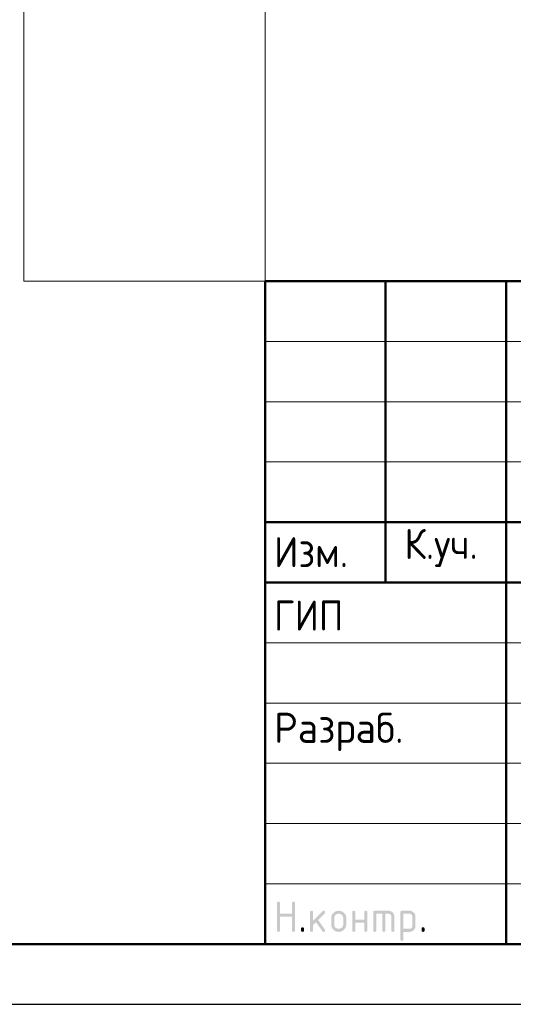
# Model space of a CAD drawing. Header units: millimetres. Extents: x 0 to 42000, y 0 to 29700.
# Tile 5 of 10: x 20965 to 25060, y 0 to 8170. Entities that reach past the tile are written whole.
import ezdxf

# ---------------------------------------------------------------- set-up
doc = ezdxf.new("R2010")
doc.units = ezdxf.units.MM
doc.layers.add('Standard', color=7, linetype='Continuous', lineweight=25)
doc.styles.add('ISOCPEUR', font='txt')

msp = doc.modelspace()

# ---------------------------------------------------------------- hatches: boundary and pattern name
at = {"layer": 'Standard', "linetype": 'Continuous', "lineweight": 25, "transparency": 33554687}
for points in [[(23099.1, 613.8), (23099.1, 838.8), (23099.1, 840.4), (23099.3, 841.7), (23099.5, 843.1), (23099.9, 844.3), (23100.3, 845.4), (23100.8, 846.4), (23101.4, 847.4), (23102.2, 848.2), (23103, 848.9), (23104, 849.5), (23104.9, 850.1), (23106.1, 850.5), (23107.3, 850.9), (23108.7, 851.1), (23110, 851.3), (23111.6, 851.3), (23113.2, 851.3), (23114.5, 851.1), (23115.9, 850.9), (23117.1, 850.5), (23118.3, 850.1), (23119.2, 849.5), (23120.2, 848.9), (23121, 848.2), (23121.8, 847.4), (23122.4, 846.4), (23123, 845.4), (23123.3, 844.3), (23123.7, 843.1), (23123.9, 841.7), (23124.1, 840.4), (23124.1, 838.8), (23124.1, 751.3), (23223.9, 751.3), (23223.9, 838.8), (23223.9, 840.4), (23224, 841.7), (23224.2, 843.1), (23224.6, 844.3), (23225, 845.4), (23225.6, 846.4), (23226.2, 847.4), (23227, 848.2), (23227.8, 848.9), (23228.7, 849.5), (23229.7, 850.1), (23230.9, 850.5), (23232.1, 850.9), (23233.4, 851.1), (23234.8, 851.3), (23236.4, 851.3), (23237.9, 851.3), (23239.3, 851.1), (23240.7, 850.9), (23241.9, 850.5), (23243, 850.1), (23244, 849.5), (23245, 848.9), (23245.8, 848.2), (23246.6, 847.4), (23247.1, 846.4), (23247.7, 845.4), (23248.1, 844.3), (23248.5, 843.1), (23248.7, 841.7), (23248.9, 840.4), (23248.9, 838.8), (23248.9, 613.8), (23248.9, 612.2), (23248.7, 610.9), (23248.5, 609.5), (23248.1, 608.3), (23247.7, 607.1), (23247.1, 606.2), (23246.6, 605.2), (23245.8, 604.4), (23245, 603.6), (23244, 603), (23243, 602.5), (23241.9, 602.1), (23240.7, 601.7), (23239.3, 601.5), (23237.9, 601.3), (23236.4, 601.3), (23234.8, 601.3), (23233.4, 601.5), (23232.1, 601.7), (23230.9, 602.1), (23229.7, 602.5), (23228.7, 603), (23227.8, 603.6), (23227, 604.4), (23226.2, 605.2), (23225.6, 606.2), (23225, 607.1), (23224.6, 608.3), (23224.2, 609.5), (23224, 610.9), (23223.9, 612.2), (23223.9, 613.8), (23223.9, 726.3), (23124.1, 726.3), (23124.1, 613.8), (23124.1, 612.2), (23123.9, 610.9), (23123.7, 609.5), (23123.3, 608.3), (23123, 607.1), (23122.4, 606.2), (23121.8, 605.2), (23121, 604.4), (23120.2, 603.6), (23119.2, 603), (23118.3, 602.5), (23117.1, 602.1), (23115.9, 601.7), (23114.5, 601.5), (23113.2, 601.3), (23111.6, 601.3), (23110, 601.3), (23108.7, 601.5), (23107.3, 601.7), (23106.1, 602.1), (23104.9, 602.5), (23104, 603), (23103, 603.6), (23102.2, 604.4), (23101.4, 605.2), (23100.8, 606.2), (23100.3, 607.1), (23099.9, 608.3), (23099.5, 609.5), (23099.3, 610.9), (23099.1, 612.2)], [(23398.9, 694), (23477.5, 772.6), (23478.4, 773.4), (23479.4, 774.1), (23480.4, 774.8), (23481.5, 775.2), (23482.7, 775.7), (23483.9, 775.9), (23485.1, 776.1), (23486.4, 776.1), (23488, 776.1), (23489.3, 775.9), (23490.7, 775.8), (23491.9, 775.4), (23493.1, 775), (23494, 774.4), (23495, 773.8), (23495.8, 773), (23496.6, 772.2), (23497.1, 771.3), (23497.7, 770.3), (23498.1, 769.1), (23498.5, 767.9), (23498.7, 766.6), (23498.9, 765.2), (23498.9, 763.7), (23498.9, 762.4), (23498.7, 761.3), (23498.4, 760.1), (23498, 759), (23497.5, 757.9), (23496.8, 756.9), (23496.1, 755.9), (23495.1, 754.9), (23440.2, 700.1), (23496.4, 621), (23497.7, 619.3), (23498.3, 617.4), (23498.9, 615.6), (23498.9, 613.6), (23498.9, 612.1), (23498.7, 610.7), (23498.5, 609.4), (23498.1, 608.2), (23497.7, 607), (23497.1, 606.1), (23496.6, 605.1), (23495.8, 604.4), (23495, 603.6), (23494, 603), (23493.1, 602.4), (23491.9, 602.1), (23490.7, 601.7), (23489.3, 601.5), (23488, 601.3), (23486.4, 601.3), (23484.8, 601.3), (23483.3, 601.6), (23481.8, 601.9), (23480.5, 602.6), (23479.2, 603.3), (23478.1, 604.3), (23477, 605.3), (23476, 606.6), (23422.2, 682.1), (23398.9, 658.8), (23398.9, 613.8), (23398.9, 612.2), (23398.7, 610.9), (23398.6, 609.5), (23398.2, 608.3), (23397.8, 607.1), (23397.2, 606.2), (23396.6, 605.2), (23395.8, 604.4), (23395, 603.6), (23394, 603), (23393.1, 602.5), (23391.9, 602.1), (23390.7, 601.7), (23389.4, 601.5), (23388, 601.3), (23386.4, 601.3), (23384.9, 601.3), (23383.5, 601.5), (23382.1, 601.7), (23380.9, 602.1), (23379.8, 602.5), (23378.8, 603), (23377.8, 603.6), (23377, 604.4), (23376.2, 605.2), (23375.7, 606.2), (23375.1, 607.1), (23374.7, 608.3), (23374.3, 609.5), (23374.1, 610.8), (23373.9, 612.2), (23373.9, 613.8), (23373.9, 763.7), (23373.9, 765.2), (23374.1, 766.6), (23374.3, 767.9), (23374.7, 769.1), (23375.1, 770.3), (23375.7, 771.3), (23376.2, 772.2), (23377, 773), (23377.8, 773.8), (23378.8, 774.4), (23379.8, 775), (23380.9, 775.4), (23382.1, 775.8), (23383.5, 775.9), (23384.9, 776.1), (23386.4, 776.1), (23388, 776.1), (23389.4, 775.9), (23390.7, 775.8), (23391.9, 775.4), (23393.1, 775), (23394, 774.4), (23395, 773.8), (23395.8, 773), (23396.6, 772.2), (23397.2, 771.3), (23397.8, 770.3), (23398.2, 769.1), (23398.6, 767.9), (23398.7, 766.6), (23398.9, 765.2), (23398.9, 763.7)], [(23748.7, 676.2), (23748.7, 613.8), (23748.7, 612.2), (23748.5, 610.8), (23748.3, 609.5), (23747.9, 608.3), (23747.5, 607.1), (23746.9, 606.2), (23746.3, 605.2), (23745.5, 604.4), (23744.8, 603.6), (23743.8, 603), (23742.8, 602.5), (23741.6, 602.1), (23740.4, 601.7), (23739.1, 601.5), (23737.7, 601.3), (23736.1, 601.3), (23734.6, 601.3), (23733.2, 601.5), (23731.8, 601.7), (23730.7, 602.1), (23729.5, 602.5), (23728.5, 603), (23727.5, 603.6), (23726.8, 604.4), (23726, 605.2), (23725.4, 606.2), (23724.8, 607.1), (23724.4, 608.3), (23724, 609.5), (23723.8, 610.8), (23723.6, 612.2), (23723.6, 613.8), (23723.6, 763.7), (23723.6, 765.2), (23723.8, 766.6), (23724, 767.9), (23724.4, 769.1), (23724.8, 770.3), (23725.4, 771.3), (23726, 772.2), (23726.8, 773), (23727.5, 773.8), (23728.5, 774.4), (23729.5, 775), (23730.7, 775.4), (23731.8, 775.8), (23733.2, 775.9), (23734.6, 776.1), (23736.1, 776.1), (23737.7, 776.1), (23739.1, 775.9), (23740.4, 775.8), (23741.6, 775.4), (23742.8, 775), (23743.8, 774.4), (23744.8, 773.8), (23745.5, 773), (23746.3, 772.2), (23746.9, 771.3), (23747.5, 770.3), (23747.9, 769.1), (23748.3, 768), (23748.5, 766.6), (23748.7, 765.2), (23748.7, 763.7), (23748.7, 701.2), (23823.3, 701.2), (23823.3, 763.7), (23823.3, 765.2), (23823.5, 766.6), (23823.7, 768), (23824.1, 769.1), (23824.5, 770.3), (23825.1, 771.3), (23825.7, 772.2), (23826.5, 773), (23827.3, 773.8), (23828.2, 774.4), (23829.2, 775), (23830.4, 775.4), (23831.6, 775.8), (23832.9, 775.9), (23834.3, 776.1), (23835.9, 776.1), (23837.4, 776.1), (23838.8, 775.9), (23840.2, 775.8), (23841.3, 775.4), (23842.5, 775), (23843.5, 774.4), (23844.5, 773.8), (23845.3, 773), (23846, 772.2), (23846.6, 771.3), (23847.2, 770.3), (23847.6, 769.1), (23848, 767.9), (23848.2, 766.6), (23848.4, 765.2), (23848.4, 763.7), (23848.4, 613.8), (23848.4, 612.2), (23848.2, 610.8), (23848, 609.5), (23847.6, 608.3), (23847.2, 607.1), (23846.6, 606.2), (23846, 605.2), (23845.3, 604.4), (23844.5, 603.6), (23843.5, 603), (23842.5, 602.5), (23841.3, 602.1), (23840.2, 601.7), (23838.8, 601.5), (23837.4, 601.3), (23835.9, 601.3), (23834.3, 601.3), (23832.9, 601.5), (23831.6, 601.7), (23830.4, 602.1), (23829.2, 602.5), (23828.2, 603), (23827.3, 603.6), (23826.5, 604.4), (23825.7, 605.2), (23825.1, 606.2), (23824.5, 607.1), (23824.1, 608.3), (23823.7, 609.5), (23823.5, 610.8), (23823.3, 612.2), (23823.3, 613.8), (23823.3, 676.2)], [(23911, 776.1), (24023.4, 776.1), (24026, 776.1), (24028.5, 775.9), (24031, 775.7), (24033.4, 775.2), (24035.8, 774.8), (24038.1, 774.1), (24040.4, 773.4), (24042.6, 772.5), (24044.8, 771.6), (24047, 770.5), (24049.1, 769.3), (24051.1, 767.9), (24053.1, 766.6), (24055, 765), (24056.9, 763.4), (24058.8, 761.6), (24060.6, 759.7), (24062.2, 757.8), (24063.8, 755.9), (24065.1, 753.9), (24066.5, 751.9), (24067.6, 749.8), (24068.8, 747.7), (24069.7, 745.4), (24070.6, 743.2), (24071.3, 740.9), (24072, 738.6), (24072.4, 736.2), (24072.9, 733.8), (24073.1, 731.3), (24073.3, 728.8), (24073.3, 726.2), (24073.3, 613.8), (24073.3, 612.2), (24073.1, 610.8), (24072.9, 609.5), (24072.6, 608.3), (24072.2, 607.1), (24071.6, 606.2), (24071, 605.2), (24070.2, 604.4), (24069.4, 603.6), (24068.4, 603), (24067.5, 602.5), (24066.3, 602.1), (24065.1, 601.7), (24063.8, 601.5), (24062.4, 601.3), (24060.8, 601.3), (24059.3, 601.3), (24057.9, 601.5), (24056.5, 601.7), (24055.3, 602.1), (24054.2, 602.5), (24053.2, 603), (24052.2, 603.6), (24051.4, 604.4), (24050.6, 605.2), (24050.1, 606.2), (24049.5, 607.1), (24049.1, 608.3), (24048.7, 609.5), (24048.5, 610.8), (24048.3, 612.2), (24048.3, 613.8), (24048.3, 726.1), (24048.3, 728.8), (24047.8, 731.2), (24047.4, 733.7), (24046.5, 735.9), (24045.6, 738.1), (24044.3, 740.1), (24042.9, 742.1), (24041.1, 743.9), (24039.3, 745.7), (24037.3, 747.1), (24035.3, 748.4), (24033.1, 749.3), (24030.9, 750.2), (24028.4, 750.7), (24026, 751.1), (24023.4, 751.1), (23998.4, 751.1), (23998.4, 613.8), (23998.4, 612.2), (23998.2, 610.8), (23998, 609.5), (23997.7, 608.3), (23997.3, 607.1), (23996.7, 606.2), (23996.1, 605.2), (23995.3, 604.4), (23994.5, 603.6), (23993.5, 603), (23992.6, 602.5), (23991.4, 602.1), (23990.2, 601.7), (23988.8, 601.5), (23987.5, 601.3), (23985.9, 601.3), (23984.3, 601.3), (23983, 601.5), (23981.6, 601.7), (23980.4, 602.1), (23979.3, 602.5), (23978.3, 603), (23977.3, 603.6), (23976.5, 604.4), (23975.7, 605.2), (23975.2, 606.2), (23974.6, 607.1), (23974.2, 608.3), (23973.8, 609.5), (23973.6, 610.8), (23973.4, 612.2), (23973.4, 613.8), (23973.4, 751.1), (23923.5, 751.1), (23923.5, 613.8), (23923.5, 612.2), (23923.3, 610.8), (23923.1, 609.5), (23922.7, 608.3), (23922.4, 607.1), (23921.8, 606.2), (23921.2, 605.2), (23920.4, 604.4), (23919.6, 603.6), (23918.6, 603), (23917.7, 602.5), (23916.5, 602.1), (23915.3, 601.7), (23913.9, 601.5), (23912.6, 601.3), (23911, 601.3), (23909.4, 601.3), (23908.1, 601.5), (23906.7, 601.7), (23905.5, 602.1), (23904.4, 602.5), (23903.4, 603), (23902.4, 603.6), (23901.6, 604.4), (23900.8, 605.2), (23900.2, 606.2), (23899.7, 607.1), (23899.3, 608.3), (23898.9, 609.5), (23898.7, 610.8), (23898.5, 612.2), (23898.5, 613.8), (23898.5, 763.7), (23898.5, 765.2), (23898.7, 766.6), (23898.9, 767.9), (23899.3, 769.1), (23899.6, 770.3), (23900.2, 771.3), (23900.8, 772.2), (23901.6, 773), (23902.4, 773.8), (23903.4, 774.4), (23904.3, 775), (23905.5, 775.4), (23906.7, 775.8), (23908, 775.9), (23909.4, 776.1)], [(23299, 626.3), (23299, 627.9), (23299.2, 629.3), (23299.4, 630.6), (23299.8, 631.8), (23300.2, 633), (23300.8, 634), (23301.3, 634.9), (23302.1, 635.7), (23302.9, 636.5), (23303.9, 637.1), (23304.9, 637.7), (23306, 638.1), (23307.2, 638.5), (23308.6, 638.7), (23309.9, 638.9), (23311.5, 638.9), (23313.1, 638.9), (23314.5, 638.7), (23315.8, 638.5), (23317, 638.1), (23318.2, 637.7), (23319.1, 637.1), (23320.1, 636.5), (23320.9, 635.7), (23321.7, 634.9), (23322.3, 634), (23322.9, 633), (23323.3, 631.8), (23323.6, 630.6), (23323.8, 629.3), (23324, 627.9), (23324, 626.3), (23324, 613.8), (23324, 612.2), (23323.8, 610.9), (23323.6, 609.5), (23323.3, 608.3), (23322.9, 607.2), (23322.3, 606.2), (23321.7, 605.2), (23320.9, 604.4), (23320.1, 603.6), (23319.1, 603), (23318.2, 602.5), (23317, 602.1), (23315.8, 601.7), (23314.5, 601.5), (23313.1, 601.3), (23311.5, 601.3), (23309.9, 601.3), (23308.6, 601.5), (23307.2, 601.7), (23306, 602.1), (23304.9, 602.5), (23303.9, 603), (23302.9, 603.6), (23302.1, 604.4), (23301.3, 605.2), (23300.8, 606.2), (23300.2, 607.2), (23299.8, 608.3), (23299.4, 609.5), (23299.2, 610.9), (23299, 612.2), (23299, 613.8)], [(24298.3, 626.3), (24298.3, 627.9), (24298.5, 629.3), (24298.7, 630.6), (24299.1, 631.8), (24299.5, 633), (24300.1, 634), (24300.6, 634.9), (24301.4, 635.7), (24302.2, 636.5), (24303.2, 637.1), (24304.2, 637.7), (24305.3, 638.1), (24306.5, 638.5), (24307.9, 638.7), (24309.3, 638.9), (24310.8, 638.9), (24312.4, 638.9), (24313.8, 638.7), (24315.1, 638.5), (24316.3, 638.1), (24317.5, 637.7), (24318.5, 637.1), (24319.4, 636.5), (24320.2, 635.7), (24321, 634.9), (24321.6, 634), (24322.2, 633), (24322.6, 631.8), (24323, 630.6), (24323.2, 629.3), (24323.3, 627.9), (24323.3, 626.3), (24323.3, 613.8), (24323.3, 612.2), (24323.2, 610.9), (24323, 609.5), (24322.6, 608.3), (24322.2, 607.2), (24321.6, 606.2), (24321, 605.2), (24320.2, 604.4), (24319.4, 603.6), (24318.5, 603), (24317.5, 602.5), (24316.3, 602.1), (24315.1, 601.7), (24313.8, 601.5), (24312.4, 601.3), (24310.8, 601.3), (24309.3, 601.3), (24307.9, 601.5), (24306.5, 601.7), (24305.3, 602.1), (24304.2, 602.5), (24303.2, 603), (24302.2, 603.6), (24301.4, 604.4), (24300.6, 605.2), (24300.1, 606.2), (24299.5, 607.2), (24299.1, 608.3), (24298.7, 609.5), (24298.5, 610.9), (24298.3, 612.2), (24298.3, 613.8)]]:
    msp.add_hatch(color=7, dxfattribs=at).paths.add_polyline_path(points, flags=16)
h = msp.add_hatch(color=7, dxfattribs=at)
h.paths.add_polyline_path([(23548.8, 663.7), (23548.8, 713.7), (23548.8, 716.9), (23549, 720.1), (23549.3, 723.2), (23549.9, 726.2), (23550.5, 729.2), (23551.3, 732.1), (23552.2, 734.9), (23553.3, 737.7), (23554.5, 740.5), (23555.9, 743.1), (23557.3, 745.8), (23559, 748.3), (23560.7, 750.8), (23562.7, 753.2), (23564.7, 755.6), (23567, 757.9), (23569.3, 760.2), (23571.7, 762.2), (23574.1, 764.2), (23576.6, 765.9), (23579.1, 767.6), (23581.8, 769), (23584.4, 770.4), (23587.2, 771.6), (23589.9, 772.7), (23592.8, 773.6), (23595.7, 774.4), (23598.7, 775), (23601.7, 775.6), (23604.8, 775.9), (23607.9, 776.1), (23611.1, 776.1), (23614.4, 776.1), (23617.6, 775.9), (23620.7, 775.6), (23623.8, 775), (23626.8, 774.5), (23629.7, 773.6), (23632.6, 772.8), (23635.4, 771.6), (23638.1, 770.5), (23640.8, 769.1), (23643.4, 767.7), (23645.9, 766), (23648.4, 764.3), (23650.8, 762.3), (23653.2, 760.3), (23655.5, 758.1), (23657.7, 755.8), (23659.7, 753.4), (23661.7, 751), (23663.4, 748.5), (23665.1, 746), (23666.5, 743.4), (23667.9, 740.7), (23669, 737.9), (23670.1, 735.2), (23671, 732.3), (23671.8, 729.4), (23672.4, 726.3), (23673, 723.3), (23673.2, 720.1), (23673.5, 717), (23673.5, 713.7), (23673.5, 663.7), (23673.5, 660.5), (23673.2, 657.4), (23673, 654.2), (23672.4, 651.2), (23671.8, 648.2), (23671, 645.4), (23670.1, 642.5), (23669, 639.7), (23667.8, 637), (23666.4, 634.3), (23665, 631.7), (23663.3, 629.2), (23661.6, 626.6), (23659.6, 624.2), (23657.6, 621.8), (23655.3, 619.5), (23653, 617.3), (23650.6, 615.3), (23648.2, 613.3), (23645.7, 611.6), (23643.2, 609.8), (23640.5, 608.4), (23637.9, 607), (23635.1, 605.9), (23632.4, 604.7), (23629.5, 603.9), (23626.6, 603), (23623.6, 602.4), (23620.6, 601.9), (23617.5, 601.6), (23614.4, 601.3), (23611.1, 601.3), (23607.9, 601.3), (23604.8, 601.6), (23601.7, 601.9), (23598.7, 602.4), (23595.7, 603), (23592.8, 603.9), (23589.9, 604.7), (23587.2, 605.9), (23584.4, 607), (23581.8, 608.4), (23579.1, 609.8), (23576.6, 611.6), (23574.1, 613.3), (23571.7, 615.3), (23569.3, 617.3), (23567, 619.5), (23564.7, 621.8), (23562.7, 624.2), (23560.7, 626.6), (23559, 629.2), (23557.3, 631.7), (23555.9, 634.3), (23554.5, 637), (23553.3, 639.7), (23552.2, 642.5), (23551.3, 645.4), (23550.5, 648.2), (23549.9, 651.2), (23549.3, 654.2), (23549, 657.4), (23548.8, 660.5)], flags=16)
h.paths.add_polyline_path([(23648.5, 663.8), (23648.5, 713.8), (23648.5, 717.7), (23647.8, 721.3), (23647.1, 724.9), (23645.7, 728.2), (23644.4, 731.5), (23642.3, 734.5), (23640.3, 737.6), (23637.5, 740.3), (23634.8, 743.1), (23631.8, 745.1), (23628.8, 747.2), (23625.5, 748.5), (23622.2, 749.9), (23618.6, 750.6), (23615, 751.3), (23611.1, 751.3), (23607.3, 751.3), (23603.7, 750.6), (23600.1, 749.9), (23596.8, 748.5), (23593.5, 747.2), (23590.5, 745.1), (23587.5, 743.1), (23584.7, 740.3), (23582, 737.6), (23580, 734.5), (23577.9, 731.5), (23576.5, 728.2), (23575.2, 724.9), (23574.5, 721.3), (23573.8, 717.7), (23573.8, 713.8), (23573.8, 663.8), (23573.8, 659.9), (23574.5, 656.3), (23575.2, 652.6), (23576.5, 649.3), (23577.9, 646), (23579.9, 643), (23581.9, 639.9), (23584.6, 637.2), (23587.4, 634.5), (23590.4, 632.5), (23593.4, 630.4), (23596.7, 629.1), (23600, 627.7), (23603.6, 627), (23607.2, 626.3), (23611.1, 626.3), (23615, 626.3), (23618.6, 627), (23622.2, 627.7), (23625.5, 629.1), (23628.8, 630.4), (23631.8, 632.5), (23634.8, 634.6), (23637.5, 637.3), (23640.3, 640.1), (23642.3, 643.1), (23644.4, 646.1), (23645.7, 649.4), (23647.1, 652.7), (23647.8, 656.3), (23648.5, 659.9)])
h = msp.add_hatch(color=7, dxfattribs=at)
h.paths.add_polyline_path([(24123.4, 763.7), (24123.4, 765.2), (24123.6, 766.6), (24123.8, 768), (24124.2, 769.1), (24124.6, 770.3), (24125.2, 771.3), (24125.8, 772.2), (24126.6, 773), (24127.3, 773.8), (24128.3, 774.4), (24129.3, 775), (24130.5, 775.4), (24131.6, 775.8), (24133, 775.9), (24134.4, 776.1), (24135.9, 776.1), (24198.3, 776.1), (24200.9, 776.1), (24203.4, 775.9), (24206, 775.7), (24208.4, 775.2), (24210.8, 774.8), (24213.1, 774.1), (24215.4, 773.4), (24217.7, 772.5), (24219.9, 771.6), (24222, 770.5), (24224.1, 769.4), (24226.1, 768), (24228.1, 766.7), (24230, 765.1), (24231.9, 763.5), (24233.7, 761.7), (24235.5, 759.9), (24237.1, 757.9), (24238.7, 756), (24240.1, 754), (24241.4, 752), (24242.6, 749.9), (24243.7, 747.8), (24244.6, 745.6), (24245.5, 743.3), (24246.2, 741), (24246.8, 738.7), (24247.3, 736.3), (24247.7, 733.9), (24248, 731.3), (24248.2, 728.8), (24248.2, 726.2), (24248.2, 651.2), (24248.2, 648.6), (24248, 646.1), (24247.7, 643.6), (24247.3, 641.2), (24246.8, 638.8), (24246.2, 636.5), (24245.5, 634.2), (24244.6, 632), (24243.7, 629.8), (24242.6, 627.7), (24241.4, 625.6), (24240.1, 623.5), (24238.7, 621.5), (24237.1, 619.6), (24235.6, 617.7), (24233.8, 615.9), (24232, 614), (24230, 612.4), (24228.1, 610.8), (24226.1, 609.5), (24224.1, 608.1), (24222, 607), (24219.9, 605.8), (24217.7, 604.9), (24215.5, 604), (24213.1, 603.3), (24210.8, 602.6), (24208.4, 602.2), (24206, 601.7), (24203.5, 601.5), (24201, 601.3), (24198.3, 601.3), (24148.5, 601.3), (24148.5, 538.9), (24148.5, 537.3), (24148.3, 535.9), (24148.1, 534.6), (24147.7, 533.4), (24147.3, 532.2), (24146.7, 531.3), (24146.1, 530.3), (24145.4, 529.5), (24144.6, 528.7), (24143.6, 528.1), (24142.6, 527.6), (24141.4, 527.2), (24140.3, 526.8), (24138.9, 526.6), (24137.5, 526.4), (24136, 526.4), (24134.4, 526.4), (24133, 526.6), (24131.6, 526.8), (24130.5, 527.2), (24129.3, 527.6), (24128.3, 528.1), (24127.3, 528.7), (24126.6, 529.5), (24125.8, 530.3), (24125.2, 531.3), (24124.6, 532.2), (24124.2, 533.4), (24123.8, 534.6), (24123.6, 535.9), (24123.4, 537.3), (24123.4, 538.9)], flags=16)
h.paths.add_polyline_path([(24148.5, 751.1), (24148.5, 626.3), (24198.3, 626.3), (24200.9, 626.3), (24203.3, 626.8), (24205.7, 627.2), (24207.9, 628.2), (24210.1, 629.1), (24212.1, 630.4), (24214.1, 631.8), (24215.9, 633.6), (24217.7, 635.4), (24219.1, 637.4), (24220.4, 639.5), (24221.3, 641.7), (24222.3, 643.9), (24222.7, 646.3), (24223.2, 648.7), (24223.2, 651.3), (24223.2, 726.1), (24223.2, 728.8), (24222.7, 731.2), (24222.3, 733.7), (24221.4, 735.9), (24220.5, 738.1), (24219.1, 740.1), (24217.8, 742.1), (24216, 743.9), (24214.2, 745.7), (24212.2, 747.1), (24210.2, 748.4), (24208, 749.3), (24205.8, 750.2), (24203.3, 750.7), (24200.9, 751.1), (24198.3, 751.1)])

# ---------------------------------------------------------------- linework, layer by layer
at = {"layer": 'Standard', "color": 7, "linetype": 'Continuous', "lineweight": 50, "transparency": 33554687}
for p, q in [((23000, 500), (23000, 6000)), ((23000, 6000), (41500, 6000)), ((24000, 3500), (24000, 6000)), ((25000, 500), (25000, 6000)), ((23000, 4000), (29500, 4000)), ((23000, 4000), (29500, 4000)), ((23000, 3500), (29500, 3500)), ((23000, 3500), (29500, 3500))]:
    msp.add_line(p, q, dxfattribs=at)
at = {"layer": 'Standard', "color": 7, "linetype": 'Continuous', "lineweight": 13, "transparency": 33554687}
for p, q in [((23000, 5500), (29500, 5500)), ((23000, 5000), (29500, 5000)), ((23000, 4500), (29500, 4500)), ((23000, 3000), (29500, 3000)), ((23000, 2500), (29500, 2500)), ((23000, 2500), (29500, 2500)), ((23000, 2000), (29500, 2000)), ((23000, 2000), (29500, 2000)), ((23000, 1500), (29500, 1500)), ((23000, 1000), (29500, 1000))]:
    msp.add_line(p, q, dxfattribs=at)
at = {"layer": 'Standard', "color": 7, "linetype": 'Continuous', "lineweight": 25, "transparency": 33554687}
msp.add_line((23000, 500), (41500, 500), dxfattribs=at)
msp.add_line((23000, 500), (41500, 500), dxfattribs=at)
msp.add_line((23000, 500), (41500, 500), dxfattribs=at)
msp.add_lwpolyline([(0, 0), (42000, 0), (42000, 29700), (0, 29700), (0, 0)], close=True, dxfattribs=at)
at = {"layer": 'Standard', "color": 7, "linetype": 'Continuous', "lineweight": 50, "transparency": 33554687}
msp.add_lwpolyline([(2000, 29200), (41500, 29200), (41500, 500), (2000, 500), (2000, 29200)], close=True, dxfattribs=at)
at = {"layer": 'Standard', "color": 7, "linetype": 'Continuous', "lineweight": 13, "transparency": 33554687}
for points in [[(23000, 29200), (2000, 29200), (2000, 500), (23000, 500), (23000, 29200)], [(41500, 29200), (21000, 29200), (21000, 6000), (41500, 6000), (41500, 29200)], [(41500, 500), (23000, 500), (23000, 6000), (41500, 6000), (41500, 500)]]:
    msp.add_lwpolyline(points, dxfattribs=at)
at = {"layer": 'Standard', "color": 7, "linetype": 'Continuous', "lineweight": 25, "transparency": 33554687}
msp.add_lwpolyline([(41500, 6000), (23000, 6000), (23000, 500), (41500, 500), (41500, 6000)], dxfattribs=at)

# ---------------------------------------------------------------- texts
at = {"layer": 'Standard', "color": 7, "linetype": 'Continuous', "lineweight": 25, "transparency": 33554687, "char_height": 250, "attachment_point": 7, "style": 'ISOCPEUR'}
for s, insert, width in [('\\W0.93;Изм.', (23074, 3627.5), 752.883), ('\\W0.93;К.уч.', (24156, 3627.5), 816.012), ('\\W0.92;ГИП', (23074, 3101.3), 689.604), ('\\W0.96;Разраб.', (23074, 2101.3), 1306.549)]:
    msp.add_mtext(s, dxfattribs=dict(at, insert=insert, width=width))

doc.saveas('drawing.dxf')
